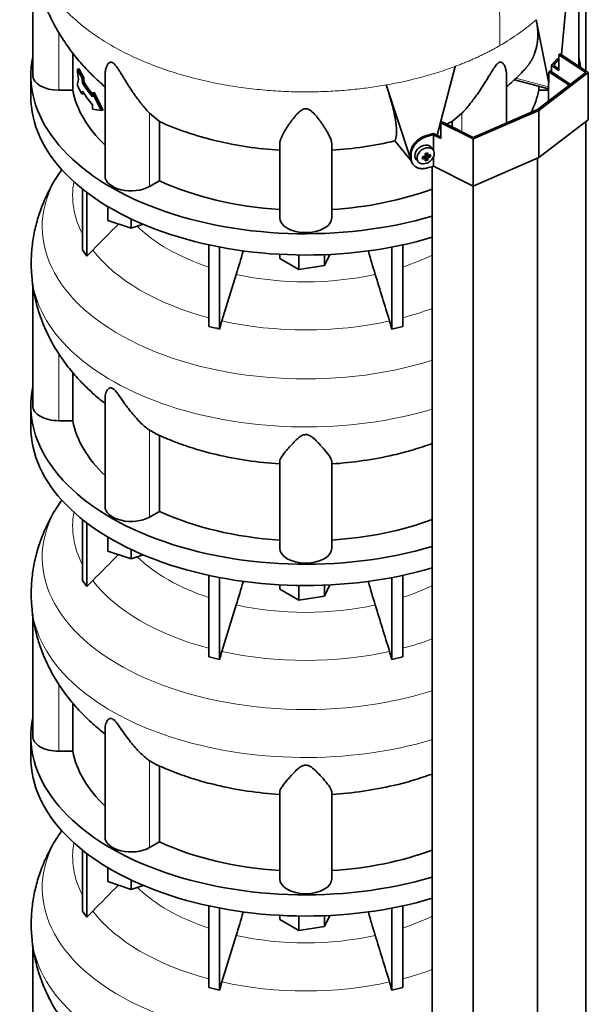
# Model space of a CAD drawing. Header units: millimetres. Extents: x 421 to 1312, y -2484 to 1869.
# Tile 10 of 33: x 1015 to 1309, y -1543 to -1032. Entities that reach past the tile are written whole.
import ezdxf

# ---------------------------------------------------------------- set-up
doc = ezdxf.new("R2010")
doc.units = ezdxf.units.MM
for name, color, linetype in [('M5X8_UNI7687', 7, 'Continuous'), ('MID_344-6', 7, 'Continuous'), ('VSI344-454_TERMI', 7, 'Continuous'), ('VSI344-454_TESTA', 7, 'Continuous'), ('VSI344_DIFFUSORE', 7, 'Continuous')]:
    doc.layers.add(name, color=color, linetype=linetype)

# ---------------------------------------------------------------- blocks, each defined once
blk = doc.blocks.new('SE4')
at = {"layer": 'M5X8_UNI7687', "color": 7, "linetype": 'Continuous', "lineweight": 35}
for p, q in [((1229.04, -1099.38), (1228.04, -1098.03)), ((1223.44, -1104.04), (1223.8, -1102.86)), ((1224.97, -1104.03), (1224.27, -1102.78)), ((1225.23, -1101.09), (1226.4, -1102.09)), ((1226.19, -1104.65), (1225.28, -1102.68)), ((1225.31, -1101.16), (1225.31, -1102.04)), ((1227.67, -1102.9), (1225.73, -1102.15)), ((1220.26, -1104.31), (1221.37, -1105.57))]:
    blk.add_line(p, q, dxfattribs=at)
at = {"layer": 'M5X8_UNI7687', "color": 4, "linetype": 'Continuous', "lineweight": 9}
for p, q in [((1224.55, -1103.89), (1223.96, -1102.84)), ((1226.29, -1103.83), (1225.28, -1102.68)), ((1225.36, -1101.06), (1226.29, -1101.86)), ((1225.73, -1102.15), (1226.74, -1103.3))]:
    blk.add_line(p, q, dxfattribs=at)
at = {"layer": 'M5X8_UNI7687', "color": 7, "linetype": 'Continuous', "lineweight": 35}
for centre, major_axis, ratio, start_param, end_param in [((1293.97, -1060.73), (1.3, 4.83), 0.345066, 0.560828, 0.777666), ((1224.08, -1101.08), (3.89, 3.14), 0.739997, 0, 3.172175), ((1224.08, -1101.08), (3.89, 3.14), 0.739997, 6.252603, 6.283185), ((1221.47, -1097.97), (9.99, 0.43), 0.510658, -1.393505, -1.278945), ((1225.17, -1098.24), (-1.01, -9.2), 0.152739, -1.021742, -0.87205), ((1222.39, -1101.49), (8.97, 2.29), 0.035701, -1.293098, -1.143406), ((1221.61, -1097.8), (2.06, -9.79), 0.279258, 1.046834, 1.161394), ((1225.54, -1102.33), (0.391, 0.312), 0.744948, 1.56038, 2.087178), ((1225.74, -1102.56), (-0.449, 0.845), 0.482969, 0.934611, 1.452812), ((1225.74, -1102.56), (-0.837, 0.408), 0.40333, 4.914112, 5.432313), ((1221.32, -1097.88), (3.16, -9.49), 0.408248, 1.007206, 1.121766), ((1221.47, -1097.97), (9.99, 0.43), 0.510658, -1.036687, -0.922127), ((1221.47, -1097.71), (9.99, -0.48), 0.639648, -0.984117, -0.869557), ((1219.62, -1099.74), (6.65, -6.44), 0.71261, 0.529363, 0.679055), ((1221.47, -1097.71), (9.99, -0.48), 0.639648, -1.340934, -1.226375), ((1221.61, -1097.8), (2.06, -9.79), 0.279258, 0.690017, 0.804576), ((1222.39, -1096.49), (7.61, -5.28), 0.901051, 5.557555, 5.707247), ((1221.32, -1097.88), (3.16, -9.49), 0.408248, 0.650389, 0.764948)]:
    blk.add_ellipse(centre, major_axis=major_axis, ratio=ratio, start_param=start_param, end_param=end_param, dxfattribs=at)
blk.add_ellipse((1225.14, -1102.39), major_axis=(-3.84, -3.1), ratio=0.739997, dxfattribs=at)
for points in [[(1224.55, -1102.73), (1224.57, -1102.73), (1224.6, -1102.72), (1224.64, -1102.7), (1224.69, -1102.68), (1224.73, -1102.66), (1224.77, -1102.64), (1224.81, -1102.61), (1224.84, -1102.57), (1224.88, -1102.54), (1224.91, -1102.5), (1224.93, -1102.46), (1224.96, -1102.42), (1224.97, -1102.37), (1224.99, -1102.33), (1225, -1102.29), (1225, -1102.25), (1225, -1102.22), (1225, -1102.2)], [(1226.29, -1101.86), (1226.29, -1101.87), (1226.29, -1101.9), (1226.3, -1101.94), (1226.31, -1101.98), (1226.33, -1102.01), (1226.35, -1102.04), (1226.37, -1102.07), (1226.4, -1102.1), (1226.43, -1102.12), (1226.46, -1102.14), (1226.5, -1102.15), (1226.54, -1102.16), (1226.58, -1102.16), (1226.61, -1102.17), (1226.65, -1102.16), (1226.69, -1102.15), (1226.72, -1102.15), (1226.74, -1102.14)], [(1225, -1104.17), (1225, -1104.16), (1225, -1104.14), (1225, -1104.1), (1224.99, -1104.07), (1224.97, -1104.04), (1224.96, -1104.01), (1224.93, -1103.98), (1224.91, -1103.96), (1224.88, -1103.94), (1224.84, -1103.92), (1224.81, -1103.9), (1224.77, -1103.89), (1224.73, -1103.88), (1224.69, -1103.88), (1224.64, -1103.88), (1224.6, -1103.88), (1224.57, -1103.89), (1224.55, -1103.89)], [(1226.74, -1103.3), (1226.72, -1103.31), (1226.69, -1103.32), (1226.65, -1103.34), (1226.61, -1103.36), (1226.58, -1103.39), (1226.54, -1103.42), (1226.5, -1103.45), (1226.46, -1103.48), (1226.43, -1103.52), (1226.4, -1103.56), (1226.37, -1103.6), (1226.35, -1103.64), (1226.33, -1103.67), (1226.31, -1103.71), (1226.3, -1103.75), (1226.29, -1103.79), (1226.29, -1103.81), (1226.29, -1103.83)]]:
    blk.add_open_spline(points, degree=3, dxfattribs=at)
at = {"layer": 'MID_344-6', "color": 7, "linetype": 'Continuous', "lineweight": 35}
for p, q in [((1308.14, -1058.38), (1308.14, -984.39)), ((1299.53, -1065.85), (1288.99, -1058.85)), ((1289.19, -1058.62), (1289.63, -1058.4)), ((1289.63, -1058.4), (1300.15, -1065.38)), ((1288.88, -1064.78), (1288.88, -1074.01)), ((1308.14, -2138.66), (1308.14, -1084.71)), ((1228.53, -1107.99), (1228.53, -2162.26)), ((1283.08, -2157.87), (1283.08, -1103.68)), ((1249.82, -2172.34), (1249.82, -1118.15))]:
    blk.add_line(p, q, dxfattribs=at)
at = {"layer": 'VSI344-454_TERMI', "color": 7, "linetype": 'Continuous', "lineweight": 35}
for p, q in [((1294.19, -1049.99), (1294.9, -1049.58)), ((1308.14, -1059.26), (1294.19, -1049.99)), ((1294.19, -1049.99), (1294.19, -1058.15)), ((1294.9, -1049.58), (1309.42, -1059.23)), ((1290.29, -1055.57), (1294.19, -1058.15)), ((1290.29, -1058.83), (1290.29, -1055.57)), ((1291.49, -1055.48), (1294.19, -1057.27)), ((1283.08, -1078.46), (1308.14, -1059.26)), ((1309.42, -1059.23), (1283.79, -1078.87)), ((1309.42, -1059.23), (1309.42, -1083.72)), ((1283.79, -1078.87), (1249.77, -1093.67)), ((1249.82, -1092.93), (1283.08, -1078.46)), ((1283.79, -1078.87), (1283.79, -1103.36)), ((1233.06, -1085.28), (1233.77, -1084.87)), ((1249.77, -1093.67), (1233.06, -1085.28)), ((1233.06, -1085.28), (1233.06, -1093.45)), ((1233.77, -1084.87), (1249.82, -1092.93)), ((1309.42, -1083.72), (1283.79, -1103.36)), ((1229.14, -1099.52), (1229.14, -1091.48)), ((1229.14, -1091.48), (1233.06, -1093.45)), ((1229.29, -1090.79), (1233.06, -1092.68)), ((1249.77, -1093.67), (1249.77, -1118.16)), ((1217.23, -1102.99), (1217.23, -1101.36)), ((1217.61, -1103.53), (1217.61, -1101.89)), ((1229.14, -1107.81), (1229.14, -1103.09)), ((1218.21, -1106.22), (1218.59, -1106.76)), ((1249.77, -1118.16), (1229.14, -1107.81)), ((1283.79, -1103.36), (1249.77, -1118.16))]:
    blk.add_line(p, q, dxfattribs=at)
at = {"layer": 'VSI344-454_TERMI', "color": 4, "linetype": 'Continuous', "lineweight": 9}
for p, q in [((1293.14, -1053.57), (1292.21, -1053.35)), ((1225.45, -1091.9), (1225.83, -1092.43)), ((1217.23, -1101.36), (1217.61, -1101.89)), ((1217.61, -1103.53), (1217.23, -1102.99))]:
    blk.add_line(p, q, dxfattribs=at)
at = {"layer": 'VSI344-454_TERMI', "color": 7, "linetype": 'Continuous', "lineweight": 35}
for centre, major_axis, start_param, end_param in [((1163.01, -1017.3), (143.5, 0), -0.480069, -0.450192), ((1163.01, -1017.3), (144.5, 0), -0.475352, -0.449757), ((1163.01, -1017.3), (143.5, 0), -1.120604, -1.090727), ((1163.01, -1017.3), (144.5, 0), -1.121039, -1.095444), ((1163.01, -1033.63), (144.5, 0), -1.121039, -1.095444)]:
    blk.add_ellipse(centre, major_axis=major_axis, ratio=0.57735, start_param=start_param, end_param=end_param, dxfattribs=at)
for points, knots in [([(1292.21, -1053.35), (1292.26, -1053.3), (1292.34, -1053.2), (1292.47, -1053.06), (1292.6, -1052.93), (1292.72, -1052.8), (1292.85, -1052.68), (1292.97, -1052.58), (1293.09, -1052.48), (1293.21, -1052.39), (1293.33, -1052.3), (1293.45, -1052.23), (1293.56, -1052.16), (1293.75, -1052.07), (1294.01, -1051.98), (1294.28, -1051.96), (1294.44, -1051.98), (1294.5, -1052)], [0, 0, 0, 0, 0.0210181, 0.0419347, 0.0627717, 0.0835515, 0.1042965, 0.1250293, 0.1457726, 0.1665489, 0.1873807, 0.2082903, 0.2292998, 0.2504308, 0.312491, 0.3747066, 0.4161494, 0.4161494, 0.4161494, 0.4161494]), ([(1294.21, -1052.55), (1294.19, -1052.57), (1294.08, -1052.64), (1293.9, -1052.79), (1293.65, -1053.02), (1293.4, -1053.27), (1293.23, -1053.47), (1293.14, -1053.57)], [0.8203443, 0.8203443, 0.8203443, 0.8203443, 0.8334714, 0.8749845, 0.9164568, 0.9580689, 1, 1, 1, 1]), ([(1217.23, -1101.36), (1217.23, -1101.28), (1217.23, -1101.12), (1217.24, -1100.87), (1217.27, -1100.63), (1217.3, -1100.38), (1217.34, -1100.14), (1217.38, -1099.89), (1217.44, -1099.64), (1217.51, -1099.39), (1217.58, -1099.14), (1217.67, -1098.89), (1217.76, -1098.64), (1217.93, -1098.23), (1218.2, -1097.66), (1218.62, -1096.94), (1219.1, -1096.24), (1219.65, -1095.57), (1220.25, -1094.93), (1220.91, -1094.34), (1221.6, -1093.79), (1222.25, -1093.35), (1222.83, -1092.99), (1223.35, -1092.72), (1223.87, -1092.47), (1224.39, -1092.25), (1224.92, -1092.05), (1225.28, -1091.95), (1225.45, -1091.9)], [0, 0, 0, 0, 0.020997, 0.041893, 0.062713, 0.083477, 0.104209, 0.124931, 0.145666, 0.166436, 0.187265, 0.208173, 0.229184, 0.250319, 0.312379, 0.374611, 0.437429, 0.499972, 0.562502, 0.625327, 0.687534, 0.749602, 0.791735, 0.833469, 0.874983, 0.916456, 0.958068, 1, 1, 1, 1]), ([(1225.83, -1092.43), (1225.74, -1092.46), (1225.56, -1092.51), (1225.3, -1092.6), (1225.03, -1092.69), (1224.77, -1092.79), (1224.51, -1092.89), (1224.25, -1093.01), (1223.99, -1093.13), (1223.73, -1093.26), (1223.47, -1093.39), (1223.21, -1093.53), (1222.96, -1093.68), (1222.54, -1093.94), (1221.98, -1094.32), (1221.28, -1094.87), (1220.63, -1095.47), (1220.03, -1096.1), (1219.48, -1096.78), (1219, -1097.47), (1218.58, -1098.19), (1218.27, -1098.85), (1218.04, -1099.43), (1217.88, -1099.93), (1217.76, -1100.42), (1217.67, -1100.92), (1217.62, -1101.41), (1217.61, -1101.73), (1217.61, -1101.89)], [0, 0, 0, 0, 0.021018, 0.041934, 0.062771, 0.08355, 0.104295, 0.125028, 0.145771, 0.166547, 0.187379, 0.208288, 0.229298, 0.250429, 0.312489, 0.374705, 0.437522, 0.500061, 0.562591, 0.625422, 0.687637, 0.749714, 0.79185, 0.833578, 0.875077, 0.916526, 0.958107, 1, 1, 1, 1]), ([(1218.2, -1106.21), (1218.08, -1106.04), (1217.89, -1105.72), (1217.66, -1105.25), (1217.5, -1104.83), (1217.38, -1104.39), (1217.29, -1103.94), (1217.24, -1103.47), (1217.23, -1103.15), (1217.23, -1102.99)], [0.6886177, 0.6886177, 0.6886177, 0.6886177, 0.7497141, 0.7918499, 0.8335781, 0.8750765, 0.9165257, 0.958107, 1, 1, 1, 1]), ([(1217.61, -1103.53), (1217.61, -1103.61), (1217.61, -1103.77), (1217.62, -1104.01), (1217.64, -1104.24), (1217.67, -1104.47), (1217.71, -1104.7), (1217.76, -1104.92), (1217.82, -1105.14), (1217.89, -1105.36), (1217.96, -1105.58), (1218.05, -1105.79), (1218.14, -1105.99), (1218.3, -1106.32), (1218.58, -1106.77), (1219, -1107.28), (1219.48, -1107.75), (1220.03, -1108.15), (1220.63, -1108.48), (1221.28, -1108.75), (1221.98, -1108.94), (1222.62, -1109.05), (1223.21, -1109.09), (1223.72, -1109.09), (1224.24, -1109.06), (1224.77, -1109), (1225.3, -1108.9), (1225.65, -1108.81), (1225.83, -1108.76)], [0, 0, 0, 0, 0.020996, 0.041893, 0.062713, 0.083477, 0.104209, 0.124931, 0.145666, 0.166436, 0.187264, 0.208173, 0.229184, 0.250319, 0.312379, 0.374611, 0.437429, 0.499972, 0.562503, 0.625328, 0.687536, 0.749604, 0.791737, 0.833471, 0.874985, 0.916457, 0.958069, 1, 1, 1, 1])]:
    blk.add_open_spline(points, degree=3, knots=knots, dxfattribs=at)
at = {"layer": 'VSI344-454_TESTA', "color": 7, "linetype": 'Continuous', "lineweight": 35}
for p, q in [((1021.51, -999.17), (1021.51, -1060.58)), ((1304.51, -1055.97), (1304.51, -999.14)), ((1295.48, -1049.63), (1299.13, -1011.14)), ((1288.95, -1064.65), (1282.44, -1031.8)), ((1042.26, -1049.02), (1042.26, -1068.37)), ((1045.6, -1057.25), (1044.67, -1057.48)), ((1231.2, -1091.75), (1240.49, -1056.02)), ((1047.94, -1061.74), (1047.02, -1061.96)), ((1059, -1060.28), (1059, -1112.83)), ((1267.02, -1085.44), (1267.02, -1060.28)), ((1288.99, -1058.85), (1288.99, -1064.66)), ((1048.25, -1064.36), (1047.32, -1064.58)), ((1217, -1102.78), (1204.7, -1065.65)), ((1271.27, -1062.98), (1288.88, -1067.72)), ((1283.76, -1066.34), (1283.76, -1068.37)), ((1042.26, -1068.37), (1035.01, -1068.37)), ((1047.94, -1070.17), (1047.02, -1070.39)), ((1053.42, -1069.5), (1052.5, -1069.72)), ((1057.04, -1078.91), (1052.5, -1069.72)), ((1052.5, -1069.72), (1052.5, -1071.83)), ((1057.97, -1078.68), (1053.42, -1069.5)), ((1288.88, -1068.37), (1283.76, -1068.37)), ((1052.5, -1076.05), (1052.5, -1078.16)), ((1057.04, -1078.91), (1052.5, -1078.16)), ((1057.97, -1078.68), (1057.04, -1078.91)), ((1087.18, -1084.6), (1082.05, -1080.32)), ((1243.97, -1080.32), (1238.85, -1084.6)), ((1087.18, -1084.6), (1087.18, -1115.38)), ((1238.85, -1084.6), (1238.85, -1087.42)), ((1149.51, -1134.48), (1149.51, -1096.45)), ((1176.51, -1134.48), (1176.51, -1096.45)), ((1209.23, -1094.67), (1209.26, -1094.42)), ((1209.27, -1094.74), (1217.77, -1105.26)), ((1087.18, -1115.38), (1082.05, -1118.34))]:
    blk.add_line(p, q, dxfattribs=at)
at = {"layer": 'VSI344-454_TESTA', "color": 4, "linetype": 'Continuous', "lineweight": 9}
for p, q in [((1035.01, -1068.37), (1035.01, -1038.31)), ((1271.93, -1062.11), (1288.88, -1066.68)), ((1082.05, -1118.34), (1082.05, -1080.32)), ((1243.97, -1089.99), (1243.97, -1080.32)), ((1209.26, -1094.42), (1217.69, -1104.86))]:
    blk.add_line(p, q, dxfattribs=at)
at = {"layer": 'VSI344-454_TESTA', "color": 7, "linetype": 'Continuous', "lineweight": 35}
for centre, major_axis, start_param, end_param in [((1163.01, -1039.21), (-121.5, 0), 0.260097, 0.326857), ((1035.01, -1060.58), (13.5, 0), 3.141593, 4.712389), ((1163.01, -1039.21), (-122.5, 0), 0.261186, 0.327396), ((1163.01, -1047.65), (-122.5, 0), 0.261186, 0.327396), ((1163.01, -1041.32), (-122.5, 0), 0.335083, 0.446047), ((1163.01, -1041.32), (-121.5, 0), 0.334608, 0.428513), ((1163.01, -1060.58), (-121.5, 0), 0.111341, 0.543224), ((1163.01, -1045.54), (-122.5, 0), 0.335083, 0.446047), ((1163.01, -1060.58), (121.5, 0), 6.004526, 6.171844), ((1072.5, -1112.83), (13.5, 0), 3.141593, 5.497787), ((1163.01, -1060.58), (-121.5, 0), 0.896739, 1.459455), ((1163.01, -1060.58), (121.5, 0), 4.82373, 5.281941), ((1163.01, -1134.48), (13.5, 0), 3.141593, 6.283185)]:
    blk.add_ellipse(centre, major_axis=major_axis, ratio=0.57735, start_param=start_param, end_param=end_param, dxfattribs=at)
at = {"layer": 'VSI344-454_TESTA', "color": 4, "linetype": 'Continuous', "lineweight": 9}
blk.add_ellipse((1163.01, -987.07), major_axis=(142.36, 0), ratio=0.57735, start_param=5.009578, end_param=5.287871, dxfattribs=at)
blk.add_open_spline([(1244.51, -922.73), (1245.55, -927.3), (1248.34, -936.96), (1253.48, -952.3), (1257.85, -968.17), (1260.5, -983.2), (1262.07, -997.29), (1262.96, -1010.84), (1263.43, -1024.08), (1263.57, -1035.41), (1263.67, -1042.44), (1263.67, -1045.18)], degree=3, knots=[0, 0, 0, 0, 0.117079, 0.240569, 0.360617, 0.476421, 0.590288, 0.703407, 0.816259, 0.929029, 1, 1, 1, 1], dxfattribs=at)
for points, weights in [([(1020.66, -987.1), (1020.71, -1052.93), (1113.99, -1081.69), (1204.7, -1065.65)], [0.668551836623, 0.547083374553, 0.657566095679, 1]), ([(1240.49, -1056.02), (1248.86, -1052.88), (1256.62, -1049.25), (1263.67, -1045.18)], [1, 0.996331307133, 0.996331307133, 1])]:
    blk.add_rational_spline(points, weights, degree=3, dxfattribs=at)
at = {"layer": 'VSI344-454_TESTA', "color": 7, "linetype": 'Continuous', "lineweight": 35}
for points, knots in [([(1020.72, -987.13), (1020.74, -989.73), (1020.81, -994.66), (1021.85, -1003.02), (1023.64, -1011.58), (1026.2, -1019.98), (1029.46, -1028.1), (1033.41, -1035.94), (1038.02, -1043.45), (1043.28, -1050.61), (1049.18, -1057.43), (1054.46, -1062.62), (1057.85, -1065.63), (1058.93, -1066.56)], [0, 0, 0, 0, 0.0696745, 0.1566574, 0.2431975, 0.329521, 0.415867, 0.5024922, 0.5896742, 0.6777117, 0.766919, 0.8576112, 0.8997453, 0.8997453, 0.8997453, 0.8997453]), ([(1276.35, -1057.78), (1276.41, -1057.71), (1276.58, -1057.53), (1276.86, -1057.22), (1277.17, -1056.87), (1277.47, -1056.51), (1277.77, -1056.15), (1278.06, -1055.78), (1278.34, -1055.41), (1278.61, -1055.03), (1278.87, -1054.65), (1279.13, -1054.26), (1279.38, -1053.87), (1279.62, -1053.48), (1279.86, -1053.08), (1280.09, -1052.68), (1280.3, -1052.27), (1280.52, -1051.86), (1280.72, -1051.44), (1280.91, -1051.03), (1281.1, -1050.6), (1281.28, -1050.18), (1281.46, -1049.75), (1281.69, -1049.12), (1281.98, -1048.29), (1282.29, -1047.24), (1282.56, -1046.18), (1282.79, -1045.11), (1282.97, -1044.04), (1283.11, -1042.95), (1283.21, -1041.85), (1283.27, -1040.75), (1283.3, -1039.64), (1283.28, -1038.53), (1283.23, -1037.41), (1283.14, -1036.3), (1283.02, -1035.17), (1282.86, -1034.05), (1282.67, -1032.93), (1282.51, -1032.17), (1282.44, -1031.8)], [0.1920912, 0.1920912, 0.1920912, 0.1920912, 0.2005107, 0.2147742, 0.2290298, 0.2432778, 0.2575181, 0.2717506, 0.2859755, 0.3001927, 0.3144023, 0.3286042, 0.3427985, 0.3569852, 0.3711642, 0.3853356, 0.3994995, 0.4136557, 0.4278043, 0.4419454, 0.4560788, 0.4702047, 0.484323, 0.4984337, 0.5315552, 0.5644411, 0.5970912, 0.6295054, 0.6616835, 0.6936252, 0.7253304, 0.756799, 0.7880306, 0.8190252, 0.8497823, 0.8803019, 0.9105837, 0.9406275, 0.970433, 1, 1, 1, 1]), ([(1082.05, -1080.32), (1081.83, -1080.08), (1081.39, -1079.6), (1080.69, -1078.82), (1079.87, -1077.88), (1078.94, -1076.77), (1077.62, -1075.15), (1076.05, -1073.11), (1074.31, -1070.73), (1072.77, -1068.49), (1071.41, -1066.42), (1070.2, -1064.52), (1068.82, -1062.3), (1067.56, -1060.22), (1066.37, -1058.28), (1065.56, -1057.01), (1064.76, -1055.86), (1063.97, -1054.87), (1063.12, -1054.09), (1062.31, -1053.75), (1061.67, -1053.83), (1061.13, -1054.14), (1060.66, -1054.61), (1060.08, -1055.45), (1059.62, -1056.52), (1059.27, -1057.75), (1059.07, -1058.84), (1059.01, -1059.7), (1059, -1060.18), (1059, -1060.28)], [0, 0, 0, 0, 0.020247, 0.0413012, 0.0631676, 0.0911499, 0.1206822, 0.1725651, 0.2189806, 0.2600001, 0.2962057, 0.3283254, 0.3570821, 0.4069553, 0.4285992, 0.4484587, 0.4665056, 0.4826091, 0.4971306, 0.5113122, 0.5266668, 0.543344, 0.562023, 0.5826937, 0.6304427, 0.6595254, 0.6923195, 0.7261108, 0.7344182, 0.7344182, 0.7344182, 0.7344182]), ([(1267.02, -1060.28), (1267.02, -1060.12), (1267, -1059.26), (1266.81, -1057.8), (1266.24, -1056.04), (1265.55, -1054.8), (1264.89, -1054.13), (1264.34, -1053.84), (1263.81, -1053.75), (1263.07, -1053.99), (1262.28, -1054.63), (1261.52, -1055.52), (1260.74, -1056.6), (1259.97, -1057.78), (1259.13, -1059.12), (1257.91, -1061.12), (1256.2, -1063.94), (1254.33, -1066.86), (1252.62, -1069.41), (1251.09, -1071.59), (1249.47, -1073.77), (1247.87, -1075.82), (1246.43, -1077.56), (1245.13, -1079.06), (1244.35, -1079.91), (1243.97, -1080.32)], [0.265607, 0.265607, 0.265607, 0.265607, 0.2789295, 0.3409942, 0.392778, 0.4359518, 0.4604978, 0.4716154, 0.4871189, 0.5000341, 0.5129562, 0.5284792, 0.5444389, 0.5641957, 0.583938, 0.6074587, 0.6593255, 0.7214848, 0.7571561, 0.7963778, 0.8446458, 0.8874257, 0.9275339, 0.9650516, 1, 1, 1, 1]), ([(1267.04, -1066.59), (1269.21, -1064.76), (1272.51, -1061.77), (1275.24, -1058.88), (1276.3, -1057.75)], [0.4382336, 0.4382336, 0.4382336, 0.4382336, 0.8145883, 1, 1, 1, 1]), ([(1209.26, -1094.42), (1209.29, -1094.37), (1209.34, -1094.25), (1209.42, -1094.07), (1209.49, -1093.88), (1209.56, -1093.68), (1209.62, -1093.48), (1209.68, -1093.27), (1209.74, -1093.05), (1209.79, -1092.82), (1209.83, -1092.59), (1209.87, -1092.35), (1209.91, -1092.1), (1209.95, -1091.84), (1209.97, -1091.58), (1210, -1091.3), (1210.02, -1091.03), (1210.04, -1090.74), (1210.05, -1090.45), (1210.05, -1090.15), (1210.06, -1089.84), (1210.06, -1089.53), (1210.05, -1089.21), (1210.04, -1088.88), (1210.03, -1088.54), (1210.01, -1088.2), (1209.99, -1087.85), (1209.96, -1087.5), (1209.93, -1087.14), (1209.9, -1086.77), (1209.86, -1086.39), (1209.81, -1086.01), (1209.77, -1085.63), (1209.71, -1085.23), (1209.66, -1084.83), (1209.6, -1084.43), (1209.51, -1083.83), (1209.37, -1083.03), (1209.19, -1082.01), (1208.98, -1080.96), (1208.75, -1079.9), (1208.5, -1078.8), (1208.24, -1077.69), (1207.96, -1076.56), (1207.66, -1075.41), (1207.34, -1074.24), (1207.01, -1073.05), (1206.66, -1071.85), (1206.29, -1070.63), (1205.91, -1069.41), (1205.52, -1068.17), (1205.12, -1066.92), (1204.84, -1066.08), (1204.7, -1065.65)], [0, 0, 0, 0, 0.014374, 0.02874, 0.043097, 0.057447, 0.071789, 0.086123, 0.100449, 0.114767, 0.129077, 0.143379, 0.157674, 0.171961, 0.186239, 0.200511, 0.214774, 0.22903, 0.243278, 0.257518, 0.27175, 0.285975, 0.300193, 0.314402, 0.328604, 0.342798, 0.356985, 0.371164, 0.385335, 0.399499, 0.413655, 0.427804, 0.441945, 0.456079, 0.470204, 0.484323, 0.498433, 0.531555, 0.564441, 0.597091, 0.629505, 0.661683, 0.693625, 0.72533, 0.756799, 0.78803, 0.819025, 0.849782, 0.880302, 0.910583, 0.940627, 0.970433, 1, 1, 1, 1]), ([(1176.51, -1096.45), (1176.51, -1096.27), (1176.49, -1095.9), (1176.4, -1095.3), (1176.23, -1094.6), (1175.97, -1093.78), (1175.49, -1092.59), (1174.76, -1091.1), (1173.78, -1089.36), (1172.76, -1087.74), (1171.77, -1086.23), (1170.8, -1084.86), (1169.62, -1083.25), (1168.43, -1081.75), (1167.19, -1080.39), (1166.3, -1079.53), (1165.37, -1078.79), (1164.38, -1078.23), (1163.26, -1077.92), (1162.08, -1078.06), (1161.06, -1078.53), (1160.13, -1079.19), (1159.24, -1079.98), (1158.01, -1081.27), (1156.81, -1082.73), (1155.6, -1084.33), (1154.62, -1085.71), (1153.68, -1087.09), (1152.53, -1088.89), (1151.5, -1090.66), (1150.65, -1092.34), (1150.05, -1093.75), (1149.61, -1095.13), (1149.54, -1096.02), (1149.51, -1096.45)], [0, 0, 0, 0, 0.020247, 0.041301, 0.063168, 0.09115, 0.120682, 0.172565, 0.218981, 0.26, 0.296206, 0.328325, 0.357082, 0.406955, 0.428599, 0.448459, 0.466506, 0.482609, 0.497131, 0.511312, 0.526667, 0.543344, 0.562023, 0.582694, 0.630443, 0.659525, 0.692319, 0.726111, 0.759233, 0.82594, 0.865768, 0.902245, 0.953307, 1, 1, 1, 1]), ([(1087.18, -1084.6), (1091.63, -1086.65), (1096.33, -1088.53), (1106.14, -1091.87), (1111.25, -1093.34), (1121.78, -1095.86), (1127.2, -1096.91), (1138.23, -1098.55), (1143.85, -1099.14), (1149.51, -1099.51)], [0, 0, 0, 0, 0.25, 0.25, 0.5, 0.5, 0.75, 0.75, 1, 1, 1, 1]), ([(1209.23, -1094.67), (1204, -1095.91), (1198.63, -1096.94), (1187.69, -1098.56), (1182.12, -1099.14), (1176.51, -1099.51)], [0, 0, 0, 0, 0.5, 0.5, 1, 1, 1, 1])]:
    blk.add_open_spline(points, degree=3, knots=knots, dxfattribs=at)
at = {"layer": 'VSI344-454_TESTA', "color": 4, "linetype": 'Continuous', "lineweight": 9}
blk.add_open_spline([(1282.44, -1031.8), (1277.02, -1036.62), (1270.71, -1041.11), (1263.67, -1045.18)], degree=3, dxfattribs=at)
at = {"layer": 'VSI344-454_TESTA', "color": 7, "linetype": 'Continuous', "lineweight": 35}
for points in [[(1045.17, -1062.75), (1045, -1060.99), (1044.83, -1059.23), (1044.67, -1057.48)], [(1047.32, -1064.58), (1047.22, -1063.71), (1047.12, -1062.83), (1047.02, -1061.96)], [(1048.25, -1064.36), (1048.15, -1063.48), (1048.04, -1062.61), (1047.94, -1061.74)], [(1045.17, -1062.75), (1045, -1063.8), (1044.83, -1064.86), (1044.67, -1065.91)], [(1047.32, -1068.8), (1047.22, -1069.33), (1047.12, -1069.86), (1047.02, -1070.39)], [(1233.14, -1087.08), (1232.9, -1087.17), (1232.66, -1087.27), (1232.42, -1087.37)], [(1238.85, -1084.6), (1237.86, -1085.05), (1236.86, -1085.5), (1235.85, -1085.94)]]:
    blk.add_open_spline(points, degree=3, dxfattribs=at)
at = {"layer": 'VSI344_DIFFUSORE', "color": 7, "linetype": 'Continuous', "lineweight": 35}
for p, q in [((1020.51, -1060.58), (1020.51, -1071.6)), ((1047.3, -1151.25), (1047.3, -1119.62)), ((1049.6, -1154.45), (1049.6, -1121.41)), ((1060.5, -1136.02), (1060.5, -1128.75)), ((1072.5, -1140.02), (1060.5, -1136.02)), ((1072.5, -1140.02), (1072.5, -1135.15)), ((1078.74, -1137.94), (1072.5, -1140.02)), ((1112.79, -1190.94), (1112.79, -1148.59)), ((1213.24, -1190.94), (1213.24, -1148.59)), ((1047.3, -1151.25), (1049.6, -1154.45)), ((1049.6, -1154.45), (1052.6, -1151.28)), ((1118.33, -1192.26), (1118.33, -1149.72)), ((1149.63, -1155.74), (1149.63, -1153.51)), ((1159.42, -1161.39), (1159.42, -1153.85)), ((1175.49, -1153.56), (1172.81, -1159.32)), ((1172.81, -1159.32), (1172.81, -1153.68)), ((1207.69, -1192.26), (1207.69, -1149.72)), ((1159.42, -1161.39), (1149.63, -1155.74)), ((1172.81, -1159.32), (1159.42, -1161.39)), ((1127, -1163.96), (1119.57, -1188.07)), ((1021.51, -1168.95), (1021.51, -1232.04)), ((1206.45, -1188.07), (1207.69, -1192.26)), ((1207.69, -1192.26), (1213.24, -1190.94)), ((1042.26, -1239.84), (1042.26, -1214.75)), ((1059, -1227.55), (1059, -1284.3)), ((1020.51, -1232.04), (1020.51, -1243.06)), ((1042.26, -1239.84), (1035.01, -1239.84)), ((1085.01, -1246.28), (1082.05, -1244.82)), ((1087.18, -1286.85), (1087.18, -1247.35)), ((1149.51, -1305.94), (1149.51, -1260.95)), ((1176.51, -1305.94), (1176.51, -1260.95)), ((1087.18, -1286.85), (1082.05, -1289.81)), ((1047.3, -1322.72), (1047.3, -1291.08)), ((1049.6, -1325.92), (1049.6, -1292.88)), ((1060.5, -1307.48), (1060.5, -1300.21)), ((1072.5, -1311.48), (1060.5, -1307.48)), ((1072.5, -1311.48), (1072.5, -1306.61)), ((1078.74, -1309.41), (1072.5, -1311.48)), ((1047.3, -1322.72), (1049.6, -1325.92)), ((1049.6, -1325.92), (1052.6, -1322.75)), ((1112.79, -1362.4), (1112.79, -1320.06)), ((1118.33, -1363.73), (1118.33, -1321.19)), ((1207.69, -1363.73), (1207.69, -1321.19)), ((1213.24, -1362.4), (1213.24, -1320.06)), ((1149.63, -1327.2), (1149.63, -1324.97)), ((1159.42, -1332.86), (1149.63, -1327.2)), ((1159.42, -1332.86), (1159.42, -1325.31)), ((1175.49, -1325.02), (1172.81, -1330.79)), ((1172.81, -1330.79), (1172.81, -1325.14)), ((1172.81, -1330.79), (1159.42, -1332.86)), ((1127, -1335.42), (1119.57, -1359.54)), ((1021.51, -1340.41), (1021.51, -1403.51)), ((1206.45, -1359.54), (1207.69, -1363.73)), ((1207.69, -1363.73), (1213.24, -1362.4)), ((1042.26, -1411.3), (1042.26, -1386.21)), ((1059, -1399.01), (1059, -1455.76)), ((1020.51, -1403.51), (1020.51, -1414.53)), ((1042.26, -1411.3), (1035.01, -1411.3)), ((1085.01, -1417.75), (1082.05, -1416.28)), ((1087.18, -1458.31), (1087.18, -1418.81)), ((1149.51, -1477.41), (1149.51, -1432.41)), ((1176.51, -1477.41), (1176.51, -1432.41)), ((1087.18, -1458.31), (1082.05, -1461.27)), ((1047.3, -1494.18), (1047.3, -1462.55)), ((1049.6, -1497.38), (1049.6, -1464.34)), ((1060.5, -1478.95), (1060.5, -1471.68)), ((1072.5, -1482.95), (1060.5, -1478.95)), ((1072.5, -1482.95), (1072.5, -1478.07)), ((1078.74, -1480.87), (1072.5, -1482.95)), ((1047.3, -1494.18), (1049.6, -1497.38)), ((1049.6, -1497.38), (1052.6, -1494.21)), ((1112.79, -1533.87), (1112.79, -1491.52)), ((1118.33, -1535.19), (1118.33, -1492.65)), ((1149.63, -1498.66), (1149.63, -1496.44)), ((1175.49, -1496.48), (1172.81, -1502.25)), ((1207.69, -1535.19), (1207.69, -1492.65)), ((1213.24, -1533.87), (1213.24, -1491.52)), ((1159.42, -1504.32), (1149.63, -1498.66)), ((1159.42, -1504.32), (1159.42, -1496.77)), ((1172.81, -1502.25), (1172.81, -1496.61)), ((1172.81, -1502.25), (1159.42, -1504.32)), ((1021.51, -1511.88), (1021.51, -1574.97)), ((1127, -1506.89), (1119.57, -1531)), ((1206.45, -1531), (1207.69, -1535.19)), ((1207.69, -1535.19), (1213.24, -1533.87))]:
    blk.add_line(p, q, dxfattribs=at)
at = {"layer": 'VSI344_DIFFUSORE', "color": 4, "linetype": 'Continuous', "lineweight": 9}
for p, q in [((1035.01, -1239.84), (1035.01, -1205.01)), ((1082.05, -1289.81), (1082.05, -1244.82)), ((1035.01, -1411.3), (1035.01, -1376.47)), ((1082.05, -1461.27), (1082.05, -1416.28))]:
    blk.add_line(p, q, dxfattribs=at)
at = {"layer": 'VSI344_DIFFUSORE', "color": 7, "linetype": 'Continuous', "lineweight": 35}
for centre, major_axis, start_param, end_param in [((1163.01, -1060.58), (142.5, 0), 3.023053, 5.190143), ((1163.01, -1060.58), (142.5, 0), 0.049395, 0.118539), ((1163.01, -1071.6), (142.5, 0), 3.141593, 5.190143), ((1163.01, -1232.04), (142.5, 0), 3.023053, 5.190143), ((1035.01, -1232.04), (13.5, 0), 3.141581, 4.712389), ((1163.01, -1232.04), (-121.5, 0), 0.111341, 0.543224), ((1163.01, -1243.06), (142.5, 0), 3.141593, 5.190143), ((1163.01, -1192.54), (-121.5, 0), 1.179603, 1.459455), ((1163.01, -1192.54), (121.5, 0), 4.82373, 5.096038), ((1072.5, -1284.3), (13.5, 0), 3.141581, 5.497787), ((1163.01, -1232.04), (-121.5, 0), 0.896739, 1.459455), ((1163.01, -1232.04), (121.5, 0), 4.82373, 5.281941), ((1163.01, -1305.94), (13.5, 0), 3.141593, 6.283185), ((1163.01, -1403.51), (142.5, 0), 3.023053, 5.190143), ((1035.01, -1403.51), (13.5, 0), 3.141581, 4.712389), ((1163.01, -1414.53), (142.5, 0), 3.141593, 5.190143), ((1163.01, -1403.51), (-121.5, 0), 0.111341, 0.543224), ((1163.01, -1364.01), (-121.5, 0), 1.179603, 1.459455), ((1163.01, -1364.01), (121.5, 0), 4.82373, 5.096038), ((1072.5, -1455.76), (13.5, 0), 3.141581, 5.497787), ((1163.01, -1403.51), (-121.5, 0), 0.896739, 1.459455), ((1163.01, -1403.51), (121.5, 0), 4.82373, 5.281941), ((1163.01, -1477.41), (13.5, 0), 3.141593, 6.283185)]:
    blk.add_ellipse(centre, major_axis=major_axis, ratio=0.57735, start_param=start_param, end_param=end_param, dxfattribs=at)
at = {"layer": 'VSI344_DIFFUSORE', "color": 4, "linetype": 'Continuous', "lineweight": 9}
for centre, major_axis, start_param, end_param in [((1163.01, -1139.32), (136.58, 0), 2.759914, 5.212737), ((1163.01, -1123), (120.79, 0), 3.038624, 3.432735), ((1163.01, -1109.24), (-101.4, 0), 0.532702, 1.052595), ((1163.01, -1123), (-120.79, 0), 0.417538, 1.141984), ((1163.01, -1109.24), (101.4, 0), -1.052595, -0.868255), ((1163.01, -1109.24), (-101.4, 0), 1.207688, 1.933905), ((1163.01, -1161), (-142.13, 0), 0.049395, 2.049895), ((1163.01, -1123), (120.79, 0), -1.141984, -0.997489), ((1163.01, -1123), (-120.79, 0), 1.202936, 1.938657), ((1163.01, -1310.79), (136.58, 0), 2.759914, 5.212737), ((1163.01, -1294.46), (120.79, 0), 3.038624, 3.432735), ((1163.01, -1280.7), (-101.4, 0), 0.532702, 1.052595), ((1163.01, -1294.46), (-120.79, 0), 0.417538, 1.141984), ((1163.01, -1280.7), (101.4, 0), -1.052595, -0.868255), ((1163.01, -1332.47), (-142.13, 0), 0.049395, 2.049895), ((1163.01, -1280.7), (-101.4, 0), 1.207688, 1.933905), ((1163.01, -1294.46), (120.79, 0), -1.141984, -0.997489), ((1163.01, -1294.46), (-120.79, 0), 1.202936, 1.938657), ((1163.01, -1482.25), (136.58, 0), 2.759914, 5.212737), ((1163.01, -1465.93), (120.79, 0), 3.038624, 3.432735), ((1163.01, -1452.16), (-101.4, 0), 0.532702, 1.052595), ((1163.01, -1465.93), (-120.79, 0), 0.417538, 1.141984), ((1163.01, -1452.16), (101.4, 0), -1.052595, -0.868255), ((1163.01, -1503.93), (-142.13, 0), 0.049395, 2.049895), ((1163.01, -1452.16), (-101.4, 0), 1.207688, 1.933905), ((1163.01, -1465.93), (120.79, 0), -1.141984, -0.997489), ((1163.01, -1465.93), (-120.79, 0), 1.202936, 1.938657)]:
    blk.add_ellipse(centre, major_axis=major_axis, ratio=0.57735, start_param=start_param, end_param=end_param, dxfattribs=at)
at = {"layer": 'VSI344_DIFFUSORE', "color": 7, "linetype": 'Continuous', "lineweight": 35}
for points, knots in [([(1036.48, -1109.84), (1035.49, -1111.21), (1033.05, -1114.62), (1029.42, -1121.27), (1025.97, -1129.14), (1023.38, -1137.22), (1021.64, -1145.37), (1020.78, -1153.47), (1020.64, -1160.23), (1021.02, -1163.82), (1021.15, -1165.08)], [0, 0, 0, 0, 0.078619, 0.230203, 0.377933, 0.522295, 0.663865, 0.80325, 0.941066, 1, 1, 1, 1]), ([(1127, -1163.96), (1128.21, -1160.01), (1129.39, -1155.99), (1130.56, -1151.76), (1130.6, -1151.62), (1130.64, -1151.47)], [0, 0, 0, 0, 0.5, 0.5, 0.517961, 0.517961, 0.517961, 0.517961]), ([(1199.03, -1163.96), (1197.81, -1160.01), (1196.64, -1155.99), (1195.47, -1151.77), (1195.43, -1151.63), (1195.39, -1151.49)], [0, 0, 0, 0, 0.5, 0.5, 0.5169126, 0.5169126, 0.5169126, 0.5169126]), ([(1021.15, -1165.05), (1021.22, -1166.2), (1021.44, -1169.72), (1022.67, -1176.26), (1024.77, -1184.03), (1027.66, -1191.66), (1031.25, -1199.02), (1035.55, -1206.13), (1040.53, -1212.93), (1046.2, -1219.45), (1052.33, -1225.39), (1056.81, -1229.2), (1058.98, -1230.85)], [0, 0, 0, 0, 0.0379028, 0.1354913, 0.2330208, 0.3309259, 0.4296523, 0.5296517, 0.6313674, 0.7352036, 0.8414761, 0.9409991, 0.9409991, 0.9409991, 0.9409991]), ([(1082.05, -1244.82), (1080.68, -1243.84), (1079.16, -1242.56), (1076.03, -1239.49), (1074.42, -1237.71), (1071.28, -1233.87), (1069.73, -1231.77), (1067.37, -1228.41), (1066.59, -1227.25), (1065.33, -1225.52), (1064.89, -1224.94), (1063.94, -1223.85), (1063.4, -1223.33), (1062.38, -1222.78), (1061.95, -1222.76), (1061.26, -1222.92), (1060.99, -1223.1), (1060.28, -1223.69), (1059.95, -1224.19), (1059.22, -1225.63), (1059, -1226.6), (1059, -1227.56)], [0, 0, 0, 0, 0.125, 0.125, 0.25, 0.25, 0.375, 0.375, 0.4375, 0.4375, 0.46875, 0.46875, 0.5, 0.5, 0.53125, 0.53125, 0.5625, 0.5625, 0.625, 0.625, 0.7387976, 0.7387976, 0.7387976, 0.7387976]), ([(1084.93, -1246.47), (1088.14, -1247.9), (1093.75, -1250.39), (1103.45, -1253.78), (1111.35, -1256.15), (1115.62, -1257.09), (1116.81, -1257.36)], [0, 0, 0, 0, 0.289507, 0.596681, 0.903435, 1, 1, 1, 1]), ([(1176.51, -1260.95), (1176.51, -1260.3), (1176.11, -1259.47), (1174.8, -1257.47), (1173.88, -1256.3), (1171.72, -1253.72), (1170.47, -1252.29), (1168.24, -1250.03), (1167.44, -1249.25), (1166.03, -1248.16), (1165.53, -1247.81), (1164.35, -1247.22), (1163.64, -1247), (1162.2, -1247.04), (1161.52, -1247.29), (1160.37, -1247.89), (1159.88, -1248.24), (1158.49, -1249.34), (1157.71, -1250.11), (1155.51, -1252.34), (1154.26, -1253.77), (1152.1, -1256.34), (1151.22, -1257.48), (1149.92, -1259.47), (1149.51, -1260.31), (1149.51, -1260.95)], [0, 0, 0, 0, 0.125, 0.125, 0.25, 0.25, 0.375, 0.375, 0.4375, 0.4375, 0.46875, 0.46875, 0.5, 0.5, 0.53125, 0.53125, 0.5625, 0.5625, 0.625, 0.625, 0.75, 0.75, 0.875, 0.875, 1, 1, 1, 1]), ([(1208.38, -1257.61), (1208.45, -1257.6), (1211.82, -1256.91), (1218.86, -1254.92), (1225.31, -1252.81), (1228.53, -1251.66)], [0, 0, 0, 0, 0.0055326, 0.3063683, 0.6021094, 0.6021094, 0.6021094, 0.6021094]), ([(1036.48, -1281.3), (1035.49, -1282.67), (1033.05, -1286.09), (1029.42, -1292.73), (1025.97, -1300.6), (1023.38, -1308.69), (1021.64, -1316.84), (1020.78, -1324.93), (1020.64, -1331.7), (1021.02, -1335.28), (1021.15, -1336.54)], [0, 0, 0, 0, 0.078619, 0.230203, 0.377933, 0.522295, 0.663865, 0.80325, 0.941066, 1, 1, 1, 1]), ([(1127, -1335.42), (1128.21, -1331.47), (1129.39, -1327.46), (1130.56, -1323.23), (1130.6, -1323.08), (1130.64, -1322.93)], [0, 0, 0, 0, 0.5, 0.5, 0.517961, 0.517961, 0.517961, 0.517961]), ([(1199.03, -1335.42), (1197.81, -1331.47), (1196.64, -1327.46), (1195.47, -1323.24), (1195.43, -1323.1), (1195.39, -1322.96)], [0, 0, 0, 0, 0.5, 0.5, 0.5169126, 0.5169126, 0.5169126, 0.5169126]), ([(1021.15, -1336.52), (1021.22, -1337.67), (1021.44, -1341.18), (1022.67, -1347.72), (1024.77, -1355.5), (1027.66, -1363.12), (1031.25, -1370.49), (1035.55, -1377.59), (1040.53, -1384.4), (1046.2, -1390.92), (1052.33, -1396.86), (1056.81, -1400.67), (1058.98, -1402.31)], [0, 0, 0, 0, 0.0379028, 0.1354913, 0.2330208, 0.3309259, 0.4296523, 0.5296517, 0.6313674, 0.7352036, 0.8414761, 0.9409991, 0.9409991, 0.9409991, 0.9409991]), ([(1082.05, -1416.28), (1080.68, -1415.3), (1079.16, -1414.02), (1076.03, -1410.95), (1074.42, -1409.18), (1071.28, -1405.33), (1069.73, -1403.23), (1067.37, -1399.87), (1066.59, -1398.71), (1065.33, -1396.99), (1064.89, -1396.41), (1063.94, -1395.31), (1063.4, -1394.79), (1062.38, -1394.24), (1061.95, -1394.22), (1061.26, -1394.39), (1060.99, -1394.56), (1060.28, -1395.16), (1059.95, -1395.66), (1059.22, -1397.09), (1059, -1398.07), (1059, -1399.02)], [0, 0, 0, 0, 0.125, 0.125, 0.25, 0.25, 0.375, 0.375, 0.4375, 0.4375, 0.46875, 0.46875, 0.5, 0.5, 0.53125, 0.53125, 0.5625, 0.5625, 0.625, 0.625, 0.7387976, 0.7387976, 0.7387976, 0.7387976]), ([(1084.93, -1417.93), (1088.14, -1419.37), (1093.75, -1421.85), (1103.45, -1425.25), (1111.35, -1427.61), (1115.62, -1428.56), (1116.81, -1428.82)], [0, 0, 0, 0, 0.289507, 0.596681, 0.903435, 1, 1, 1, 1]), ([(1176.51, -1432.41), (1176.51, -1431.77), (1176.11, -1430.94), (1174.8, -1428.93), (1173.88, -1427.76), (1171.72, -1425.19), (1170.47, -1423.76), (1168.24, -1421.49), (1167.44, -1420.72), (1166.03, -1419.63), (1165.53, -1419.27), (1164.35, -1418.69), (1163.64, -1418.46), (1162.2, -1418.5), (1161.52, -1418.75), (1160.37, -1419.35), (1159.88, -1419.71), (1158.49, -1420.81), (1157.71, -1421.57), (1155.51, -1423.81), (1154.26, -1425.24), (1152.1, -1427.81), (1151.22, -1428.95), (1149.92, -1430.93), (1149.51, -1431.77), (1149.51, -1432.41)], [0, 0, 0, 0, 0.125, 0.125, 0.25, 0.25, 0.375, 0.375, 0.4375, 0.4375, 0.46875, 0.46875, 0.5, 0.5, 0.53125, 0.53125, 0.5625, 0.5625, 0.625, 0.625, 0.75, 0.75, 0.875, 0.875, 1, 1, 1, 1]), ([(1208.38, -1429.08), (1208.45, -1429.06), (1211.82, -1428.38), (1218.86, -1426.38), (1225.31, -1424.27), (1228.53, -1423.12)], [0, 0, 0, 0, 0.0055326, 0.3063683, 0.6021094, 0.6021094, 0.6021094, 0.6021094]), ([(1036.48, -1452.77), (1035.49, -1454.14), (1033.05, -1457.55), (1029.42, -1464.19), (1025.97, -1472.07), (1023.38, -1480.15), (1021.64, -1488.3), (1020.78, -1496.39), (1020.64, -1503.16), (1021.02, -1506.75), (1021.15, -1508.01)], [0, 0, 0, 0, 0.078619, 0.230203, 0.377933, 0.522295, 0.663865, 0.80325, 0.941066, 1, 1, 1, 1]), ([(1127, -1506.89), (1128.21, -1502.94), (1129.39, -1498.92), (1130.56, -1494.69), (1130.6, -1494.54), (1130.64, -1494.4)], [0, 0, 0, 0, 0.5, 0.5, 0.517961, 0.517961, 0.517961, 0.517961]), ([(1199.03, -1506.89), (1197.81, -1502.94), (1196.64, -1498.92), (1195.47, -1494.7), (1195.43, -1494.56), (1195.39, -1494.42)], [0, 0, 0, 0, 0.5, 0.5, 0.5169126, 0.5169126, 0.5169126, 0.5169126]), ([(1021.15, -1507.98), (1021.22, -1509.13), (1021.44, -1512.65), (1022.67, -1519.18), (1024.77, -1526.96), (1027.66, -1534.59), (1031.25, -1541.95), (1035.55, -1549.06), (1040.53, -1555.86), (1046.2, -1562.38), (1052.33, -1568.32), (1056.81, -1572.13), (1058.98, -1573.77)], [0, 0, 0, 0, 0.0379028, 0.1354913, 0.2330208, 0.3309259, 0.4296523, 0.5296517, 0.6313674, 0.7352036, 0.8414761, 0.9409991, 0.9409991, 0.9409991, 0.9409991])]:
    blk.add_open_spline(points, degree=3, knots=knots, dxfattribs=at)
for points in [[(1052.6, -1151.28), (1057.05, -1146.8), (1061.5, -1142.32), (1065.95, -1137.84)], [(1199.03, -1163.96), (1201.5, -1172), (1203.98, -1180.04), (1206.45, -1188.07)], [(1119.57, -1188.07), (1119.15, -1189.46), (1118.73, -1190.86), (1118.33, -1192.26)], [(1118.33, -1192.26), (1116.49, -1191.78), (1114.63, -1191.34), (1112.79, -1190.94)], [(1052.6, -1322.75), (1057.05, -1318.26), (1061.5, -1313.78), (1065.95, -1309.3)], [(1199.03, -1335.42), (1201.5, -1343.46), (1203.98, -1351.5), (1206.45, -1359.54)], [(1118.33, -1363.73), (1116.49, -1363.25), (1114.63, -1362.8), (1112.79, -1362.4)], [(1119.57, -1359.54), (1119.15, -1360.92), (1118.73, -1362.32), (1118.33, -1363.73)], [(1052.6, -1494.21), (1057.05, -1489.73), (1061.5, -1485.25), (1065.95, -1480.76)], [(1199.03, -1506.89), (1201.5, -1514.93), (1203.98, -1522.96), (1206.45, -1531)], [(1119.57, -1531), (1119.15, -1532.39), (1118.73, -1533.79), (1118.33, -1535.19)], [(1118.33, -1535.19), (1116.49, -1534.71), (1114.63, -1534.27), (1112.79, -1533.87)]]:
    blk.add_open_spline(points, degree=3, dxfattribs=at)

msp = doc.modelspace()

# ---------------------------------------------------------------- block references
msp.add_blockref('SE4', (0, 0))

doc.saveas('drawing.dxf')
